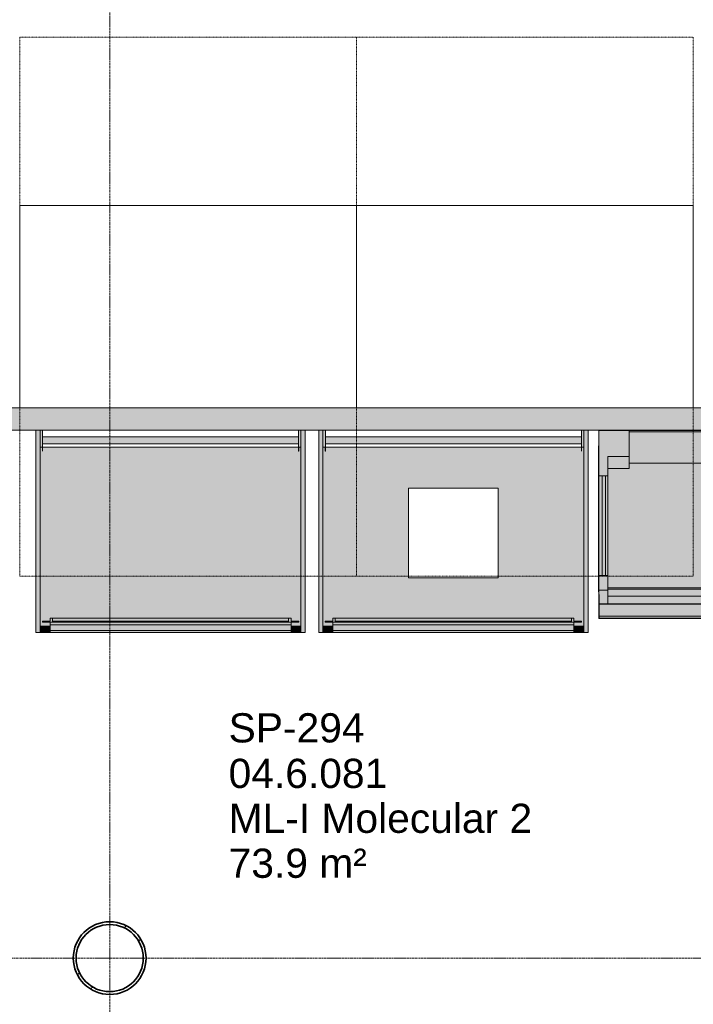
# Model space of a CAD drawing. Header units: millimetres. Extents: x -281 to 121694, y -16481 to 65128.
# Tile 39 of 256: x 9599 to 12600, y 15794 to 20177. Entities that reach past the tile are written whole.
import ezdxf

# ---------------------------------------------------------------- set-up
doc = ezdxf.new("R2010")
doc.units = ezdxf.units.MM
doc.linetypes.add('Grid Line', pattern=[12, 6, -2, 2, -2])
doc.linetypes.add('NLRS_Dash-0_6mm_Space-0_6mm_cpz', pattern=[1.2, 0.6, -0.6])
for name, color, linetype, lineweight in [('A--A2__Ruwbouw', 8, 'Continuous', 5), ('A--L$07A__Stramien', 1, 'Continuous', 5), ('A--L21__Buitenwanden', 3, 'Continuous', 5), ('A--L28__Hoofddraagconstructies', 3, 'Continuous', 5), ('A--L5__InstallatiesW', 7, 'Continuous', 5), ('A--L8__LosseInventaris', 1, 'Continuous', 5), ('A--TR9__AlgVoorz', 1, 'Continuous', 5), ('Specialty Equipment', 1, 'Continuous', 5)]:
    doc.layers.add(name, color=color, linetype=linetype, lineweight=lineweight)
doc.styles.add('Arial_1', font='arial.ttf', dxfattribs={"height": 130})

# ---------------------------------------------------------------- blocks, each defined once
blk = doc.blocks.new('28_SCO_TLB_column steel circular hollow section - Ø323_9x12_5-V67-L_80_ 15')
at = {"layer": 'A--L28__Hoofddraagconstructies', "lineweight": 13}
h = blk.add_hatch(dxfattribs=at)
h.set_pattern_fill('FP_93', color=256, style=0, pattern_type=2)
h.set_pattern_definition([(45, (-10000, -16000), (-251.447, 251.447), []), (45, (-10000, -15619), (-251.447, 251.447), [])])
h.paths.add_polyline_path([(0, -161.9), (41.9, -156.4), (81, -140.3), (114.5, -114.5), (140.3, -81), (156.4, -41.9), (162, 0), (156.4, 41.9), (140.3, 81), (114.5, 114.5), (81, 140.3), (41.9, 156.4), (0, 162), (-41.9, 156.4), (-81, 140.3), (-114.5, 114.5), (-140.3, 81), (-156.4, 41.9), (-161.9, 0), (-156.4, -41.9), (-140.3, -81), (-114.5, -114.5), (-81, -140.3), (-41.9, -156.4)])
h.paths.add_polyline_path([(-21.3, -147.9), (-62.1, -135.9), (-97.9, -112.9), (-125.7, -80.8), (-143.4, -42.1), (-149.4, 0), (-143.4, 42.1), (-125.7, 80.8), (-97.9, 112.9), (-62.1, 135.9), (-21.3, 147.9), (21.3, 147.9), (62.1, 135.9), (98.8, 111.9), (125.7, 80.8), (143.4, 42.1), (149.5, 0), (143.4, -42.1), (125.7, -80.8), (97.9, -112.9), (62.1, -135.9), (21.3, -147.9)])
at = {"layer": 'A--L28__Hoofddraagconstructies', "color": 250, "lineweight": 35}
for radius, start, end in [(162, 360, 180), (149.4, 0, 180), (162, 180, 360), (149.4, 180, 0)]:
    blk.add_arc((0, 0), radius, start, end, dxfattribs=at)
blk = doc.blocks.new('TBR-B-BWK-C-NIE-ARC-R25_rvt-1-L_80_ 15')
at = {"layer": 'A--L28__Hoofddraagconstructies', "color": 90, "lineweight": 13}
blk.add_blockref('28_SCO_TLB_column steel circular hollow section - Ø323_9x12_5-V67-L_80_ 15', (10000, 16000), dxfattribs=at)
blk = doc.blocks.new('NLRS_57_ME_UN_zuurkast_gen_kad - zuurkast dxbxh 900x1200x2700-V360-L_80_ 15')
at = {"layer": 'A--L5__InstallatiesW'}
for points in [[(-581, -900), (-581, -2), (-583, 0), (-598, 0), (-600, -2), (-600, -900)], [(600, -900), (600, -2), (598, 0), (583, 0), (581, -2), (581, -900)], [(569.5, -76), (569.5, -75), (200.9, -76)]]:
    blk.add_hatch(color=254, dxfattribs=at).paths.add_polyline_path(points)
at = {"layer": 'A--L8__LosseInventaris'}
h = blk.add_hatch(color=254, dxfattribs=at)
h.paths.add_polyline_path([(-581, -75), (-570, -75), (-570, 0), (-583, 0), (-581, -2)])
h.paths.add_polyline_path([(-600, -2), (-598, 0), (-600, 0)])
h = blk.add_hatch(color=254, dxfattribs=at)
h.paths.add_polyline_path([(570, -75), (581, -75), (581, -2), (583, 0), (570, 0)])
h.paths.add_polyline_path([(600, -2), (600, 0), (598, 0)])
for points in [[(570, -60), (570, -30), (-570, -30), (-570, -60), (200.9, -60)], [(-539, -900), (-537, -898), (-537, -874.3), (-539, -872.3), (-579, -872.3), (-581, -874.3), (-581, -898), (-579, -900), (-545.8, -900)], [(537, -866), (537, -855), (-537, -855), (-537, -866), (526, -866)], [(537, -868.5), (537, -866), (-537, -866.7), (-537, -868.5), (200.9, -868.5)], [(537, -872), (537, -868.5), (-537, -868.5), (-537, -872), (200.9, -872)], [(537, -892), (537, -872), (-537, -872.3), (-537, -892), (361.1, -892)], [(526, -850.5), (526, -836.4), (-526, -836.4), (-526, -850.5), (200.9, -850.5)], [(526, -855), (526, -850.5), (-526, -850.5), (-526, -855), (200.9, -855)], [(579, -900), (581, -898), (581, -874.3), (579, -872.3), (539, -872.3), (537, -874.3), (537, -898), (539, -900), (574.3, -900)], [(200.9, -900), (537, -898.9), (537, -892), (-537, -892.8), (-537, -900), (14.2, -900)]]:
    blk.add_hatch(color=254, dxfattribs=at).paths.add_polyline_path(points)
h = blk.add_hatch(color=254, dxfattribs=at)
h.paths.add_polyline_path([(581, -900), (581, -898), (579, -900)])
h.paths.add_polyline_path([(539, -900), (537, -899.5), (537, -900)])
h.paths.add_polyline_path([(-579, -900), (-581, -898), (-581, -900)])
h.paths.add_polyline_path([(-537, -900), (-537.9, -898.9), (-539, -900)])
h.paths.add_polyline_path([(581, -874.3), (581, -75), (-581, -76), (-581, -874.3), (-579, -872.3), (-539, -872.3), (-537, -874.3), (-537, -855), (-571, -855), (-571, -850.5), (-537, -850.5), (-537, -836.4), (537, -836.4), (537, -850.5), (571, -850.5), (571, -855), (537, -855), (537, -874.3), (539, -872.3), (579, -872.3)])
h.paths.add_polyline_path([(571, -94), (570, -94), (571, -76.5)])
h = blk.add_hatch(color=254, dxfattribs=at)
h.paths.add_polyline_path([(537, -855), (571, -855), (571, -850.5), (537, -850.5), (537, -836.4), (526, -836.4), (526, -855)])
h.paths.add_polyline_path([(-526, -855), (-526, -836.4), (-537, -836.4), (-537, -850.5), (-571, -850.5), (-571, -855), (-537, -855)])
at = {"layer": 'A--L5__InstallatiesW', "color": 5}
for p, q in [((-583, 0), (-598, 0)), ((598, 0), (583, 0)), ((-600, -2), (-600, -900)), ((-581, -900), (-581, -2)), ((581, -2), (581, -900)), ((600, -900), (600, -2)), ((-571, -76.5), (-571, -94)), ((-570, -94), (-570, -76.5)), ((569.5, -75), (-569.5, -75)), ((-569.5, -76), (569.5, -76)), ((570, -76.5), (570, -94)), ((571, -94), (571, -76.5)), ((-571, -94), (-570, -94)), ((570, -94), (571, -94)), ((-600, -900), (-581, -900)), ((581, -900), (600, -900))]:
    blk.add_line(p, q, dxfattribs=at)
for centre, radius, start, end in [((-583, -2), 2, 0, 90), ((583, -2), 2, 90, 180), ((598, -2), 2, 360, 90), ((-598, -2), 2, 90, 180), ((-569.5, -76.5), 1.46, 90, 180), ((-569.5, -76.5), 0.5, 90, 180), ((569.5, -76.5), 1.46, 0, 90), ((569.5, -76.5), 0.5, 0, 90)]:
    blk.add_arc(centre, radius, start, end, dxfattribs=at)
at = {"layer": 'A--L8__LosseInventaris', "color": 5}
for p, q in [((-600, 0), (-600, -2)), ((-570, -75), (-570, 0)), ((570, -30), (-570, -30)), ((-570, -30), (-570, -60)), ((570, 0), (570, -75)), ((570, -60), (570, -30)), ((600, -2), (600, 0)), ((-569.5, -75), (-581, -75)), ((-570, -60), (570, -60)), ((581, -75), (569.5, -75)), ((-537, -866), (-537, -855)), ((-537, -868.5), (-537, -866)), ((-537, -866), (537, -866)), ((-537, -872), (-537, -868.5)), ((-537, -874.4), (-537, -872)), ((526, -855), (-526, -855)), ((537, -855), (537, -866)), ((537, -866), (537, -868.5)), ((537, -868.5), (537, -872)), ((537, -872), (537, -874.4)), ((-581, -900), (-579, -900)), ((-539, -900), (-537, -900)), ((537, -892), (-537, -892)), ((-537, -898.9), (-537, -900)), ((-537, -900), (537, -900)), ((537, -900), (537, -898.9)), ((537, -900), (539, -900)), ((579, -900), (581, -900))]:
    blk.add_line(p, q, dxfattribs=at)
at = {"layer": 'Specialty Equipment'}
for p, q in [((-581, -874.3), (-581, -898)), ((-539, -872.3), (-579, -872.3)), ((-571, -850.5), (-571, -855)), ((-537, -850.5), (-571, -850.5)), ((-571, -855), (-526, -855)), ((-526, -836.4), (-537, -836.4)), ((-537, -836.4), (-537, -850.5)), ((-537, -898), (-537, -874.3)), ((-526, -855), (-526, -836.4)), ((526, -836.4), (-526, -836.4)), ((-526, -836.4), (-526, -850.5)), ((-526, -850.5), (526, -850.5)), ((537, -836.4), (526, -836.4)), ((526, -836.4), (526, -855)), ((526, -850.5), (526, -836.4)), ((526, -855), (571, -855)), ((537, -850.5), (537, -836.4)), ((571, -850.5), (537, -850.5)), ((537, -874.3), (537, -898)), ((579, -872.3), (539, -872.3)), ((571, -855), (571, -850.5)), ((581, -898), (581, -874.3)), ((-579, -900), (-539, -900)), ((539, -900), (579, -900))]:
    blk.add_line(p, q, dxfattribs=at)
for centre, start, end in [((-579, -874.3), 90, 180), ((-539, -874.3), 360, 90), ((539, -874.3), 90, 180), ((579, -874.3), 360, 90), ((-579, -898), 180, 270), ((-539, -898), 270, 0), ((539, -898), 180, 270), ((579, -898), 270, 0)]:
    blk.add_arc(centre, 2, start, end, dxfattribs=at)
blk = doc.blocks.new('NLRS_57_ME_UN_zuurkast_gen_kad - zuurkast dxbxh 900x1200x2700-V361-L_80_ 15')
at = {"layer": 'A--L5__InstallatiesW'}
for points in [[(-600, -900), (-581, -900), (-581, -2), (-583, 0), (-598, 0), (-600, -2), (-600, -796.6)], [(600, -900), (600, -2), (598, 0), (583, 0), (581, -2), (581, -900)]]:
    blk.add_hatch(color=254, dxfattribs=at).paths.add_polyline_path(points)
at = {"layer": 'A--L8__LosseInventaris'}
h = blk.add_hatch(color=254, dxfattribs=at)
h.paths.add_polyline_path([(-570, -75), (-570, 0), (-583, 0), (-581, -2), (-581, -75)])
h.paths.add_polyline_path([(-600, -2), (-598, 0), (-600, 0)])
h = blk.add_hatch(color=254, dxfattribs=at)
h.paths.add_polyline_path([(570, -75), (581, -75), (581, -2), (583, 0), (570, 0), (570, -2)])
h.paths.add_polyline_path([(600, -2), (600, 0), (598, 0)])
for points in [[(434.3, -60), (570, -60), (570, -30), (-570, -30), (-570, -60), (60.9, -60)], [(-539, -900), (-537, -898), (-537, -874.3), (-539, -872.3), (-579, -872.3), (-581, -874.3), (-581, -898), (-579, -900)], [(526, -866), (537, -866), (537, -855), (-537, -855), (-537, -866), (434.3, -866)], [(537, -868.5), (537, -866), (-537, -866.7), (-537, -868.5), (434.3, -868.5)], [(537, -872), (537, -868.5), (-537, -868.5), (-537, -872), (434.3, -872)], [(434.3, -892), (537, -892), (537, -872), (-537, -872.3), (-537, -892), (361.1, -892)], [(526, -850.5), (526, -836.4), (-526, -836.4), (-526, -850.5), (434.3, -850.5)], [(526, -855), (526, -850.5), (-526, -850.5), (-526, -855), (434.3, -855)], [(579, -900), (581, -898), (581, -874.3), (579, -872.3), (539, -872.3), (537, -874.3), (537, -898), (539, -900)], [(434.3, -900), (537, -898.9), (537, -892), (-537, -892.8), (-537, -900), (60.9, -900)]]:
    blk.add_hatch(color=254, dxfattribs=at).paths.add_polyline_path(points)
h = blk.add_hatch(color=254, dxfattribs=at)
h.paths.add_polyline_path([(581, -900), (581, -898), (579, -900)])
h.paths.add_polyline_path([(539, -900), (537, -899.5), (537, -900)])
h.paths.add_polyline_path([(-579, -900), (-581, -898), (-581, -900)])
h.paths.add_polyline_path([(-539, -900), (-537, -898.9), (-537.9, -898.9), (-538.9, -899.9)])
h.paths.add_polyline_path([(581, -874.3), (581, -75), (-581, -76), (-581, -874.3), (-579, -872.3), (-539, -872.3), (-537, -874.3), (-537, -855), (-571, -855), (-571, -850.5), (-537, -850.5), (-537, -836.4), (537, -836.4), (537, -850.5), (571, -850.5), (571, -855), (537, -855), (537, -874.3), (539, -872.3), (579, -872.3)])
h.paths.add_polyline_path([(-200, -657.5), (-200, -257.5), (200, -257.5), (200, -657.5), (60.9, -657.5)])
h.paths.add_polyline_path([(571, -94), (570, -94), (571, -76.5)])
h = blk.add_hatch(color=254, dxfattribs=at)
h.paths.add_polyline_path([(526, -855), (571, -855), (571, -850.5), (537, -850.5), (537, -836.4), (526, -836.4), (526, -850.5)])
h.paths.add_polyline_path([(-526, -855), (-526, -836.4), (-537, -836.4), (-537, -850.5), (-571, -850.5), (-571, -855), (-537, -855)])
at = {"layer": 'A--L5__InstallatiesW', "color": 5}
for p, q in [((-583, 0), (-598, 0)), ((598, 0), (583, 0)), ((-600, -2), (-600, -900)), ((-581, -900), (-581, -2)), ((581, -2), (581, -900)), ((600, -900), (600, -2)), ((-571, -76.5), (-571, -94)), ((-570, -94), (-570, -76.5)), ((569.5, -75), (-569.5, -75)), ((-569.5, -76), (569.5, -76)), ((570, -76.5), (570, -94)), ((571, -94), (571, -76.5)), ((-571, -94), (-570, -94)), ((570, -94), (571, -94)), ((-600, -900), (-581, -900)), ((581, -900), (600, -900))]:
    blk.add_line(p, q, dxfattribs=at)
for centre, radius, start, end in [((-583, -2), 2, 0, 90), ((583, -2), 2, 90, 180), ((598, -2), 2, 360, 90), ((-598, -2), 2, 90, 180), ((-569.5, -76.5), 1.46, 90, 180), ((-569.5, -76.5), 0.5, 90, 180), ((569.5, -76.5), 1.46, 0, 90), ((569.5, -76.5), 0.5, 0, 90)]:
    blk.add_arc(centre, radius, start, end, dxfattribs=at)
at = {"layer": 'A--L8__LosseInventaris', "color": 5}
for p, q in [((-600, 0), (-600, -2)), ((-570, -75), (-570, 0)), ((570, -30), (-570, -30)), ((-570, -30), (-570, -60)), ((570, 0), (570, -75)), ((570, -60), (570, -30)), ((600, -2), (600, 0)), ((-569.5, -75), (-581, -75)), ((-570, -60), (570, -60)), ((581, -75), (569.5, -75)), ((-537, -866), (-537, -855)), ((-537, -868.5), (-537, -866)), ((-537, -866), (537, -866)), ((-537, -872), (-537, -868.5)), ((-537, -874.4), (-537, -872)), ((526, -855), (-526, -855)), ((537, -855), (537, -866)), ((537, -866), (537, -868.5)), ((537, -868.5), (537, -872)), ((537, -872), (537, -874.4)), ((-581, -900), (-579, -900)), ((-539, -900), (-537, -900)), ((537, -892), (-537, -892)), ((-537, -898.9), (-537, -900)), ((-537, -900), (537, -900)), ((537, -900), (537, -898.9)), ((537, -900), (539, -900)), ((579, -900), (581, -900))]:
    blk.add_line(p, q, dxfattribs=at)
at = {"layer": 'Specialty Equipment'}
for p, q in [((-581, -874.3), (-581, -898)), ((-539, -872.3), (-579, -872.3)), ((-571, -850.5), (-571, -855)), ((-537, -850.5), (-571, -850.5)), ((-571, -855), (-526, -855)), ((-526, -836.4), (-537, -836.4)), ((-537, -836.4), (-537, -850.5)), ((-537, -898), (-537, -874.3)), ((-526, -855), (-526, -836.4)), ((526, -836.4), (-526, -836.4)), ((-526, -836.4), (-526, -850.5)), ((-526, -850.5), (526, -850.5)), ((537, -836.4), (526, -836.4)), ((526, -836.4), (526, -855)), ((526, -850.5), (526, -836.4)), ((526, -855), (571, -855)), ((537, -850.5), (537, -836.4)), ((571, -850.5), (537, -850.5)), ((537, -874.3), (537, -898)), ((579, -872.3), (539, -872.3)), ((571, -855), (571, -850.5)), ((581, -898), (581, -874.3)), ((-579, -900), (-539, -900)), ((539, -900), (579, -900))]:
    blk.add_line(p, q, dxfattribs=at)
for centre, start, end in [((-579, -874.3), 90, 180), ((-539, -874.3), 360, 90), ((539, -874.3), 90, 180), ((579, -874.3), 360, 90), ((-579, -898), 180, 270), ((-539, -898), 270, 0), ((539, -898), 180, 270), ((579, -898), 270, 0)]:
    blk.add_arc(centre, 2, start, end, dxfattribs=at)
blk = doc.blocks.new('NLRS_82_ME_UN_biosafety kast_gen_kad - biosafety kast dxbxh 850x1350x2250-49261801-L_80_ 15')
at = {"layer": 'A--L5__InstallatiesW'}
for points in [[(-644.5, -644.4), (-644.5, -201.6), (-659.5, -201.6), (-659.5, -644.4)], [(659.5, -644.4), (659.5, -201.6), (644.5, -201.6), (644.5, -644.4)], [(634.5, -705), (634.5, -700), (-634.5, -700), (-634.5, -705), (605.6, -705)], [(605.6, -736.7), (634.5, -736.7), (634.5, -705), (-634.5, -705), (-634.5, -736.7), (-141.1, -736.7)]]:
    blk.add_hatch(color=9, dxfattribs=at).paths.add_polyline_path(points)
at = {"layer": 'A--L8__LosseInventaris'}
h = blk.add_hatch(color=9, dxfattribs=at)
h.paths.add_polyline_path([(634.5, -709.9), (674, -709.9), (674, -644.4), (634.5, -644.4), (634.5, -705)])
h.paths.add_polyline_path([(-634.5, -709.9), (-634.5, -644.4), (-674, -644.4), (-674, -709.9)])
h.paths.add_polyline_path([(634.5, -201.6), (674, -201.6), (674, 0), (539, 0), (539, -115.2), (634.5, -115.2), (634.5, -158.2)])
h.paths.add_polyline_path([(-634.5, -201.6), (-634.5, -115.2), (-539, -115.2), (-539, 0), (-674, 0), (-674, -201.6)])
for points in [[(539, -5), (539, 0), (-539, 0), (-539, -5), (-141.1, -5)], [(539, -145.5), (539, -5), (-539, -5), (-539, -145.5), (-141.1, -145.5)], [(-539, -169), (-539, -115.2), (-634.5, -115.2), (-634.5, -169)], [(539, -169), (634.5, -169), (634.5, -115.2), (539, -115.2)], [(-634.5, -700), (634.5, -700), (634.5, -169), (539, -169), (539, -145.5), (-539, -145.5), (-539, -169), (-634.5, -169), (-634.5, -644.4)], [(-675, -717.5), (-674, -717.5), (-675, -709.9)], [(-672, -771.1), (-634.5, -771.1), (-634.5, -709.9), (-674, -709.9), (-674, -728.8), (-672, -728.8)], [(674, -836.4), (674, -728.8), (672, -728.8), (672, -834.2), (-672, -834.2), (-672, -728.8), (-674, -728.8), (-674, -836.4), (672, -836.4)], [(431.8, -771.1), (634.5, -771.1), (634.5, -736.7), (-634.5, -736.7), (-634.5, -771.1), (-141.1, -771.1)], [(634.5, -771.1), (672, -771.1), (672, -728.8), (674, -728.8), (674, -709.9), (634.5, -709.9), (634.5, -728.8)], [(672, -825.2), (672, -771.9), (-672, -771.9), (-672, -825.2), (605.6, -825.2)], [(672, -771.9), (672, -771.1), (605.6, -771.9)], [(672, -834.2), (672, -825.2), (-672, -825.2), (-672, -834.2), (605.6, -834.2)], [(212.3, -837.5), (212.2, -836.4), (12.8, -837.5)]]:
    blk.add_hatch(color=9, dxfattribs=at).paths.add_polyline_path(points)
h = blk.add_hatch(color=9, dxfattribs=at)
h.paths.add_polyline_path([(-634.5, -644.4), (-634.5, -201.6), (-644.5, -201.6), (-644.5, -644.4)])
h.paths.add_polyline_path([(-659.5, -644.4), (-659.5, -201.6), (-674, -201.6), (-674, -644.4)])
h = blk.add_hatch(color=9, dxfattribs=at)
h.paths.add_polyline_path([(644.5, -644.4), (644.5, -201.6), (634.5, -201.6), (634.5, -644.4)])
h.paths.add_polyline_path([(674, -644.4), (674, -201.6), (659.5, -201.6), (659.5, -644.4)])
at = {"layer": 'A--L5__InstallatiesW', "color": 94}
for p, q in [((-659.5, -201.6), (-659.5, -644.4)), ((-644.5, -201.6), (-659.5, -201.6)), ((-644.5, -644.4), (-644.5, -201.6)), ((659.5, -201.6), (644.5, -201.6)), ((644.5, -201.6), (644.5, -644.4)), ((659.5, -644.4), (659.5, -201.6)), ((-659.5, -644.4), (-644.5, -644.4)), ((644.5, -644.4), (659.5, -644.4)), ((634.5, -700), (-634.5, -700)), ((-634.5, -700), (-634.5, -705)), ((634.5, -705), (634.5, -700)), ((-634.5, -705), (634.5, -705)), ((-634.5, -736.7), (634.5, -736.7))]:
    blk.add_line(p, q, dxfattribs=at)
at = {"layer": 'A--L8__LosseInventaris', "color": 94}
for p, q in [((-675, -67.5), (-675, -717.5)), ((675, -717.5), (675, -67.5)), ((-539, -115.2), (-539, -169)), ((539, -169), (539, -115.2)), ((-634.5, -169), (-539, -169)), ((-539, -145.5), (539, -145.5)), ((539, -169), (634.5, -169)), ((-674, -644.4), (-674, -201.6)), ((-634.5, -201.6), (-634.5, -644.4)), ((634.5, -644.4), (634.5, -201.6)), ((674, -201.6), (674, -644.4)), ((-674, -728.8), (-674, -709.9)), ((-634.5, -709.9), (-634.5, -771.1)), ((634.5, -771.1), (634.5, -709.9)), ((674, -709.9), (674, -728.8)), ((-672, -771.1), (672, -771.1)), ((-672, -771.9), (672, -771.9)), ((672, -825.2), (-672, -825.2))]:
    blk.add_line(p, q, dxfattribs=at)
at = {"layer": 'Specialty Equipment'}
for p, q in [((-539, 0), (-674, 0)), ((-674, 0), (-674, -201.6)), ((539, 0), (-539, 0)), ((-539, 0), (-539, -5)), ((-539, -115.2), (-539, 0)), ((539, -5), (539, 0)), ((674, 0), (539, 0)), ((539, 0), (539, -115.2)), ((-539, -5), (539, -5)), ((674, -201.6), (674, 0)), ((-634.5, -201.6), (-634.5, -115.2)), ((-634.5, -115.2), (-539, -115.2)), ((539, -115.2), (634.5, -115.2)), ((634.5, -115.2), (634.5, -201.6)), ((-674, -201.6), (-634.5, -201.6)), ((634.5, -201.6), (674, -201.6)), ((-674, -644.4), (-674, -709.9)), ((-634.5, -644.4), (-674, -644.4)), ((-634.5, -709.9), (-634.5, -644.4)), ((674, -644.4), (634.5, -644.4)), ((634.5, -644.4), (634.5, -709.9)), ((674, -709.9), (674, -644.4)), ((-674, -709.9), (-634.5, -709.9)), ((-674, -728.8), (-674, -836.4)), ((-672, -728.8), (-674, -728.8)), ((-672, -834.2), (-672, -728.8)), ((634.5, -709.9), (674, -709.9)), ((674, -728.8), (672, -728.8)), ((672, -728.8), (672, -834.2)), ((674, -836.4), (674, -728.8)), ((-674, -836.4), (674, -836.4)), ((672, -834.2), (-672, -834.2)), ((-212.3, -837.5), (-12.7, -837.5)), ((-12.8, -836.4), (-212.2, -836.4)), ((12.7, -837.5), (212.3, -837.5)), ((212.2, -836.4), (12.8, -836.4))]:
    blk.add_line(p, q, dxfattribs=at)
at = {"layer": 'Specialty Equipment', "flags": 128}
for points in [[(-212.2, -836.4), (-212.3, -836.9), (-212.3, -837.5)], [(-12.7, -837.5), (-12.7, -836.9), (-12.8, -836.4)], [(12.8, -836.4), (12.7, -836.9), (12.7, -837.5)], [(212.3, -837.5), (212.3, -836.9), (212.2, -836.4)]]:
    blk.add_lwpolyline(points, dxfattribs=at)
blk = doc.blocks.new('NLRS_82_SE_LB_laboratorium apparaat space reservation_gen_cpz - lab apparaat_tafelniveau-57700387-L_80_ 15')
at = {"layer": 'A--L8__LosseInventaris', "linetype": 'NLRS_Dash-0_6mm_Space-0_6mm_cpz'}
for p, q in [((-200, 200), (200, 200)), ((-200, 200), (-200, -200)), ((200, 200), (200, -200)), ((-200, -200), (200, -200))]:
    blk.add_line(p, q, dxfattribs=at)
at = {"layer": 'Specialty Equipment'}
for p, q in [((200, 200), (-200, 200)), ((-200, 200), (-200, -200)), ((200, -200), (200, 200)), ((-200, -200), (200, -200))]:
    blk.add_line(p, q, dxfattribs=at)
blk = doc.blocks.new('NLRS_82_SE_LB_laboratorium apparaat space reservation_gen_cpz - lab apparaat_vloerniveau-57700406-L_80_ 15')
at = {"layer": 'A--L8__LosseInventaris', "linetype": 'NLRS_Dash-0_6mm_Space-0_6mm_cpz'}
for p, q in [((-750, 1200), (750, 1200)), ((-750, 1200), (-750, -1200)), ((750, 1200), (750, -1200)), ((-750, -1200), (750, -1200))]:
    blk.add_line(p, q, dxfattribs=at)
at = {"layer": 'Specialty Equipment'}
for p, q in [((750, 450), (-750, 450)), ((-750, 450), (-750, -450)), ((750, -450), (750, 450)), ((-750, -450), (750, -450))]:
    blk.add_line(p, q, dxfattribs=at)
blk = doc.blocks.new('NLRS_82_SE_LB_laboratorium apparaat space reservation_gen_cpz - lab apparaat_vloerniveau-57700451-L_80_ 15')
at = {"layer": 'A--L8__LosseInventaris', "linetype": 'NLRS_Dash-0_6mm_Space-0_6mm_cpz'}
for p, q in [((-750, 1200), (750, 1200)), ((-750, 1200), (-750, -1200)), ((750, 1200), (750, -1200)), ((-750, -1200), (750, -1200))]:
    blk.add_line(p, q, dxfattribs=at)
at = {"layer": 'Specialty Equipment'}
for p, q in [((750, 450), (-750, 450)), ((-750, 450), (-750, -450)), ((750, -450), (750, 450)), ((-750, -450), (750, -450))]:
    blk.add_line(p, q, dxfattribs=at)

msp = doc.modelspace()

# ---------------------------------------------------------------- hatches: boundary and pattern name
at = {"layer": 'A--A2__Ruwbouw'}
h = msp.add_hatch(color=256, dxfattribs=at)
h.paths.add_polyline_path([(17565.5, 18350), (17860, 18350), (17860, 18450), (17350, 18450), (17350, 18350)])
h.paths.add_polyline_path([(9725.4, 18350), (15850, 18350), (15850, 18450), (9355, 18450), (9355, 18350)])

# ---------------------------------------------------------------- linework, layer by layer
at = {"layer": 'A--L$07A__Stramien', "linetype": 'Grid Line'}
for p, q in [((10000, 64428.4), (10000, 5044.8)), ((100373, 16000), (-281.1, 16000))]:
    msp.add_line(p, q, dxfattribs=at)
at = {"layer": 'A--L21__Buitenwanden'}
for p, q in [((15850, 18450), (9355, 18450)), ((9355, 18350), (15850, 18350))]:
    msp.add_line(p, q, dxfattribs=at)

# ---------------------------------------------------------------- block references
at = {"lineweight": 5}
msp.add_blockref('TBR-B-BWK-C-NIE-ARC-R25_rvt-1-L_80_ 15', (0, 0), dxfattribs=at)
at = {"layer": 'A--L8__LosseInventaris', "linetype": 'NLRS_Dash-0_6mm_Space-0_6mm_cpz'}
for name, p in [('NLRS_82_SE_LB_laboratorium apparaat space reservation_gen_cpz - lab apparaat_vloerniveau-57700451-L_80_ 15', (10350, 18900.2)), ('NLRS_82_SE_LB_laboratorium apparaat space reservation_gen_cpz - lab apparaat_vloerniveau-57700406-L_80_ 15', (11850, 18900.2)), ('NLRS_82_SE_LB_laboratorium apparaat space reservation_gen_cpz - lab apparaat_tafelniveau-57700387-L_80_ 15', (11531.2, 17892.5))]:
    msp.add_blockref(name, p, dxfattribs=at)
at = {"layer": 'A--L8__LosseInventaris', "color": 5}
for name, p in [('NLRS_57_ME_UN_zuurkast_gen_kad - zuurkast dxbxh 900x1200x2700-V360-L_80_ 15', (10271.2, 18350)), ('NLRS_57_ME_UN_zuurkast_gen_kad - zuurkast dxbxh 900x1200x2700-V361-L_80_ 15', (11531.2, 18350))]:
    msp.add_blockref(name, p, dxfattribs=at)
at = {"layer": 'A--L8__LosseInventaris', "color": 94}
msp.add_blockref('NLRS_82_ME_UN_biosafety kast_gen_kad - biosafety kast dxbxh 850x1350x2250-49261801-L_80_ 15', (12853.2, 18348), dxfattribs=at)

# ---------------------------------------------------------------- texts
at = {"layer": 'A--TR9__AlgVoorz', "char_height": 130, "attachment_point": 1, "style": 'Arial_1'}
for s, insert, width in [('SP-294', (10529.8, 17090), 713.502), ('04.6.081', (10529.8, 16887.3), 849.789), ('ML-I Molecular 2', (10529.8, 16687.3), 1635.442), ('73.9 m²', (10529.8, 16487.3), 737.552)]:
    msp.add_mtext(s, dxfattribs=dict(at, insert=insert, width=width))

doc.saveas('drawing.dxf')
